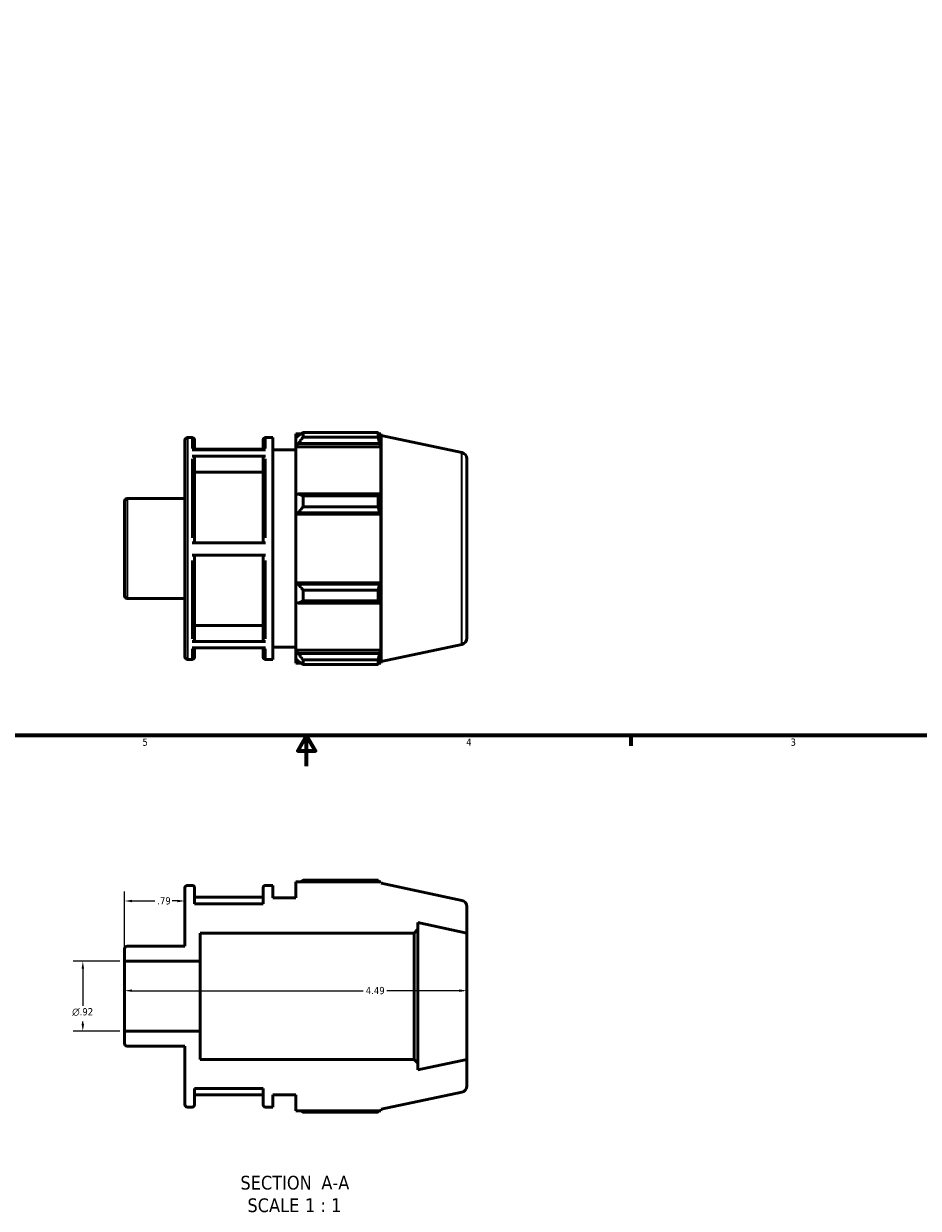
# Model space of a CAD drawing. Header units: inches. Extents: x -2.2 to 37.9, y -5.2 to 26.2.
# Tile 3 of 6: x 13.3 to 25, y -5.2 to 10.3. Entities that reach past the tile are written whole.
import ezdxf

# ---------------------------------------------------------------- set-up
doc = ezdxf.new("R2010")
doc.units = ezdxf.units.IN
doc.header["$MEASUREMENT"] = 0
for name, color, linetype, lineweight in [('Border (ANSI)', 7, 'Continuous', 70), ('Dimension (ANSI)', 7, 'Continuous', 25), ('Symbol (ANSI)', 7, 'Continuous', 25), ('Visible (ANSI)', 7, 'Continuous', 50), ('Visible Narrow (ANSI)', 7, 'Continuous', 35)]:
    doc.layers.add(name, color=color, linetype=linetype, lineweight=lineweight)
doc.styles.add('Label Text (ANSI)', font='tahoma.ttf')
doc.styles.add('Note Text (ANSI)', font='tahoma.ttf')
doc.dimstyles.new('Default (ANSI)', dxfattribs={"dimtxt": 0.094488, "dimasz": 0.098425, "dimexe": 0.125, "dimexo": 0.0625, "dimgap": 0.031496, "dimtad": 0, "dimtih": 1, "dimtoh": 1, "dimrnd": 1e-08, "dimzin": 4, "dimdsep": 46, "dimtxsty": 'Note Text (ANSI)', "dimcen": 0.09, "dimdle": 0.393701, "dimclrd": 256, "dimclre": 256, "dimclrt": 5, "dimadec": 0, "dimazin": 1, "dimtfac": 1, "dimtofl": 0, "dimtmove": 0, "dimatfit": 3, "dimfxl": 1, "dimtolj": 1, "dimtzin": 4, "dimlwd": -1, "dimlwe": -1, "dimarcsym": 0})

# ---------------------------------------------------------------- blocks, each defined once
blk = doc.blocks.new('Borders Default Border')
at = {"layer": 'Border (ANSI)'}
blk.add_line((21.25, 1), (21.25, 0.866), dxfattribs=at)
at = {"layer": 'Border (ANSI)', "flags": 128}
for points in [[(0.5, 1), (0.5, 21), (33.5, 21), (33.5, 1), (0.5, 1)], [(17, 0.6), (17, 1), (16.885, 0.8), (17.115, 0.8), (17, 1)]]:
    blk.add_lwpolyline(points, dxfattribs=at)
at = {"layer": 'Border (ANSI)', "color": 5, "true_color": 0x0000ff, "char_height": 0.0945, "attachment_point": 7, "style": 'Note Text (ANSI)'}
for s, insert in [('5', (14.847, 0.864)), ('4', (19.092, 0.866)), ('3', (23.346, 0.864))]:
    blk.add_mtext(s, dxfattribs=dict(at, insert=insert))
blk = doc.blocks.new('*D7')
at = {"layer": 'Defpoints', "color": 0, "transparency": 16777216}
for p in [(15.402, -1.169), (15.402, -1.38), (14.612, -1.96)]:
    blk.add_point(p, dxfattribs=at)
at = {"layer": 'Dimension (ANSI)', "transparency": 16777216}
for p, q in [((14.612, -1.897), (14.612, -1.044)), ((14.71, -1.169), (15.008, -1.169)), ((15.303, -1.169), (15.235, -1.169))]:
    blk.add_line(p, q, dxfattribs=at)
for points in [[(14.71, -1.153), (14.71, -1.186), (14.612, -1.169)], [(15.303, -1.153), (15.303, -1.186), (15.402, -1.169)]]:
    blk.add_solid(points, dxfattribs=at)
at = {"layer": 'Dimension (ANSI)', "color": 5, "transparency": 16777216, "insert": (15.04, -1.12), "char_height": 0.0945, "attachment_point": 1, "style": 'Note Text (ANSI)'}
blk.add_mtext('\\A1;.79', dxfattribs=at)
blk = doc.blocks.new('*D8')
at = {"layer": 'Defpoints', "color": 0, "transparency": 16777216}
for p in [(14.612, -2.418), (19.102, -2.345), (19.102, -2.418)]:
    blk.add_point(p, dxfattribs=at)
at = {"layer": 'Dimension (ANSI)', "transparency": 16777216}
for p, q in [((14.71, -2.345), (17.743, -2.345)), ((19.003, -2.345), (18.05, -2.345))]:
    blk.add_line(p, q, dxfattribs=at)
for points in [[(14.71, -2.328), (14.71, -2.361), (14.612, -2.345)], [(19.003, -2.328), (19.003, -2.361), (19.102, -2.345)]]:
    blk.add_solid(points, dxfattribs=at)
at = {"layer": 'Dimension (ANSI)', "color": 5, "transparency": 16777216, "insert": (17.775, -2.296), "char_height": 0.0945, "attachment_point": 1, "style": 'Note Text (ANSI)'}
blk.add_mtext('\\A1;4.49', dxfattribs=at)
blk = doc.blocks.new('*D10')
at = {"layer": 'Defpoints', "color": 0, "transparency": 16777216}
for p in [(14.612, -1.96), (14.064, -2.876), (14.612, -2.876)]:
    blk.add_point(p, dxfattribs=at)
at = {"layer": 'Dimension (ANSI)', "transparency": 16777216}
for p, q in [((14.549, -1.96), (13.939, -1.96)), ((14.064, -2.058), (14.064, -2.543)), ((14.064, -2.778), (14.064, -2.748)), ((14.549, -2.876), (13.939, -2.876))]:
    blk.add_line(p, q, dxfattribs=at)
for points in [[(14.048, -2.058), (14.081, -2.058), (14.064, -1.96)], [(14.048, -2.778), (14.081, -2.778), (14.064, -2.876)]]:
    blk.add_solid(points, dxfattribs=at)
at = {"layer": 'Dimension (ANSI)', "color": 5, "transparency": 16777216, "insert": (13.925, -2.574), "char_height": 0.09449, "attachment_point": 1, "style": 'Note Text (ANSI)'}
blk.add_mtext('\\A1;{\\fAIGDT|b0|i0;\\H0.0945;\\ln}\\fTahoma|b0|i0;\\H0.0945;.92', dxfattribs=at)

msp = doc.modelspace()

# ---------------------------------------------------------------- linework, layer by layer
at = {"layer": 'Visible (ANSI)'}
for p, q in [((16.954, 4.971), (16.954, 4.913)), ((16.954, 4.971), (17.936, 4.971)), ((17.936, 4.913), (17.936, 4.971)), ((15.402, 2.031), (15.402, 4.872)), ((15.435, 4.905), (15.497, 4.905)), ((15.53, 4.872), (15.53, 4.745)), ((16.428, 4.745), (16.428, 4.872)), ((16.461, 4.905), (16.556, 4.905)), ((16.556, 1.998), (16.556, 4.905)), ((16.857, 4.954), (16.857, 4.9)), ((16.857, 4.954), (16.926, 4.954)), ((16.889, 4.93), (16.857, 4.9)), ((16.857, 4.798), (16.857, 4.9)), ((16.857, 4.798), (16.889, 4.827)), ((16.889, 4.827), (17.957, 4.827)), ((17.936, 4.913), (16.954, 4.913)), ((17.945, 4.954), (17.973, 4.954)), ((17.973, 4.884), (17.957, 4.93)), ((17.957, 4.827), (17.973, 4.784)), ((17.979, 4.933), (17.973, 4.954)), ((17.973, 4.884), (17.973, 4.954)), ((17.979, 1.97), (17.979, 4.933)), ((19.036, 4.709), (17.979, 4.933)), ((15.497, 4.745), (16.461, 4.745)), ((16.461, 4.664), (15.497, 4.664)), ((16.428, 4.752), (15.53, 4.752)), ((16.556, 4.744), (16.857, 4.744)), ((16.857, 4.784), (16.857, 4.798)), ((16.857, 4.784), (16.857, 4.153)), ((16.857, 4.784), (17.973, 4.784)), ((17.973, 4.145), (17.973, 4.784)), ((15.53, 4.635), (15.53, 3.525)), ((16.428, 3.525), (16.428, 4.635)), ((19.102, 4.628), (19.102, 2.276)), ((16.428, 4.454), (15.53, 4.454)), ((14.612, 2.83), (14.612, 4.073)), ((14.645, 4.106), (15.402, 4.106)), ((16.889, 4.168), (16.857, 4.153)), ((16.857, 3.908), (16.857, 4.153)), ((17.957, 4.168), (16.889, 4.168)), ((16.954, 4.14), (16.954, 3.999)), ((16.954, 4.14), (17.936, 4.14)), ((17.936, 3.999), (17.936, 4.14)), ((17.973, 4.145), (17.957, 4.168)), ((16.857, 3.908), (16.889, 3.918)), ((16.857, 3.903), (16.857, 3.908)), ((16.857, 3.903), (16.857, 3)), ((16.857, 3.903), (17.973, 3.903)), ((16.889, 3.918), (17.957, 3.918)), ((17.936, 3.999), (16.954, 3.999)), ((17.957, 3.918), (17.973, 3.903)), ((17.973, 3), (17.973, 3.903)), ((15.497, 3.525), (16.461, 3.525)), ((16.461, 3.363), (15.497, 3.363)), ((15.53, 3.363), (15.53, 2.26)), ((16.428, 2.26), (16.428, 3.363)), ((16.857, 2.995), (16.857, 3)), ((16.857, 3), (17.973, 3)), ((16.857, 2.751), (16.857, 2.995)), ((16.889, 2.986), (16.857, 2.995)), ((17.957, 2.986), (16.889, 2.986)), ((17.973, 3), (17.957, 2.986)), ((14.645, 2.797), (15.402, 2.797)), ((16.954, 2.905), (16.954, 2.764)), ((16.954, 2.905), (17.936, 2.905)), ((17.936, 2.764), (17.936, 2.905)), ((16.857, 2.751), (16.889, 2.736)), ((16.857, 2.751), (16.857, 2.12)), ((16.889, 2.736), (17.957, 2.736)), ((17.936, 2.764), (16.954, 2.764)), ((17.957, 2.736), (17.973, 2.758)), ((17.973, 2.12), (17.973, 2.758)), ((15.53, 2.441), (16.428, 2.441)), ((15.497, 2.231), (16.461, 2.231)), ((19.036, 2.195), (17.979, 1.97)), ((16.461, 2.151), (15.497, 2.151)), ((15.53, 2.151), (15.53, 2.031)), ((16.428, 2.031), (16.428, 2.151)), ((16.556, 2.16), (16.857, 2.16)), ((16.857, 2.105), (16.857, 2.12)), ((16.857, 2.12), (17.973, 2.12)), ((16.857, 2.004), (16.857, 2.105)), ((16.889, 2.077), (16.857, 2.105)), ((17.957, 2.077), (16.889, 2.077)), ((17.973, 2.12), (17.957, 2.077)), ((17.957, 1.973), (17.973, 2.019)), ((17.973, 1.95), (17.973, 2.019)), ((15.435, 1.998), (15.497, 1.998)), ((16.461, 1.998), (16.556, 1.998)), ((16.857, 2.004), (16.889, 1.973)), ((16.857, 2.004), (16.857, 1.95)), ((16.857, 1.95), (16.926, 1.95)), ((16.954, 1.991), (16.954, 1.932)), ((16.954, 1.991), (17.936, 1.991)), ((17.936, 1.932), (16.954, 1.932)), ((17.936, 1.932), (17.936, 1.991)), ((17.945, 1.95), (17.973, 1.95)), ((17.979, 1.97), (17.973, 1.95)), ((17.973, -0.916), (16.857, -0.916)), ((16.857, -0.916), (16.857, -1.126)), ((17.936, -0.898), (16.954, -0.898)), ((17.979, -0.936), (17.973, -0.916)), ((15.402, -0.997), (15.402, -1.763)), ((15.497, -0.964), (15.435, -0.964)), ((15.53, -1.207), (15.53, -0.997)), ((16.428, -0.997), (16.428, -1.207)), ((16.556, -0.964), (16.461, -0.964)), ((16.556, -1.126), (16.556, -0.964)), ((19.036, -1.161), (17.979, -0.936)), ((16.428, -1.117), (15.53, -1.117)), ((16.428, -1.207), (15.53, -1.207)), ((16.857, -1.126), (16.556, -1.126)), ((19.102, -1.589), (19.102, -1.242)), ((18.411, -1.589), (18.46, -1.539)), ((18.46, -1.539), (18.46, -1.453)), ((18.46, -1.453), (19.102, -1.589)), ((18.46, -3.296), (18.46, -1.539)), ((15.602, -1.96), (15.602, -1.589)), ((15.602, -1.589), (18.411, -1.589)), ((18.411, -1.589), (18.411, -3.247)), ((19.102, -3.247), (19.102, -1.589)), ((14.612, -1.796), (14.612, -1.96)), ((15.402, -1.763), (14.645, -1.763)), ((14.612, -1.96), (15.602, -1.96)), ((14.612, -2.876), (14.612, -1.96)), ((15.602, -2.876), (15.602, -1.96)), ((15.602, -2.876), (14.612, -2.876)), ((14.612, -2.876), (14.612, -3.039)), ((15.602, -3.247), (15.602, -2.876)), ((14.645, -3.072), (15.402, -3.072)), ((15.402, -3.072), (15.402, -3.838)), ((18.411, -3.247), (15.602, -3.247)), ((18.46, -3.296), (18.411, -3.247)), ((19.102, -3.247), (18.46, -3.383)), ((19.102, -3.594), (19.102, -3.247)), ((18.46, -3.383), (18.46, -3.296)), ((15.53, -3.838), (15.53, -3.629)), ((15.53, -3.629), (16.428, -3.629)), ((15.53, -3.712), (16.428, -3.712)), ((16.428, -3.629), (16.428, -3.838)), ((16.556, -3.871), (16.556, -3.71)), ((16.556, -3.71), (16.857, -3.71)), ((16.857, -3.71), (16.857, -3.92)), ((17.979, -3.9), (19.036, -3.675)), ((15.435, -3.871), (15.497, -3.871)), ((16.461, -3.871), (16.556, -3.871)), ((16.857, -3.92), (17.973, -3.92)), ((16.954, -3.937), (17.936, -3.937)), ((17.973, -3.92), (17.979, -3.9))]:
    msp.add_line(p, q, dxfattribs=at)
for centre, radius, start, end in [((15.435, 4.872), 0.0331, 90, 180), ((15.497, 4.872), 0.0331, 0, 90), ((16.461, 4.872), 0.0331, 90, 180), ((19.019, 4.628), 0.0829, 0, 78), ((14.645, 4.073), 0.0331, 90, 180), ((14.645, 2.83), 0.0331, 180, 270), ((19.019, 2.276), 0.0829, 282, 0), ((15.435, 2.031), 0.0331, 180, 270), ((15.497, 2.031), 0.0331, 270, 0), ((16.461, 2.031), 0.0331, 180, 270), ((15.435, -0.997), 0.0331, 90, 180), ((15.497, -0.997), 0.0331, 0, 90), ((16.461, -0.997), 0.0331, 90, 180), ((19.019, -1.242), 0.0829, 0, 78), ((14.645, -1.796), 0.0331, 90, 180), ((14.645, -3.039), 0.0331, 180, 270), ((19.019, -3.594), 0.0829, 282, 0), ((15.435, -3.838), 0.0331, 180, 270), ((15.497, -3.838), 0.0331, 270, 0), ((16.461, -3.838), 0.0331, 180, 270)]:
    msp.add_arc(centre, radius, start, end, dxfattribs=at)
for points, weights in [([(16.954, 4.971), (16.92, 4.95), (16.889, 4.93)], [1.01271692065, 1.00917576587, 1.00482605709]), ([(17.936, 4.971), (17.947, 4.95), (17.957, 4.93)], [1, 1.00088304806, 1.00094910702]), ([(16.889, 4.827), (16.92, 4.869), (16.954, 4.913)], [1.00482605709, 1.00917576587, 1.01271692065]), ([(17.957, 4.827), (17.947, 4.869), (17.936, 4.913)], [1.00094910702, 1.00088304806, 1]), ([(16.954, 4.14), (16.92, 4.154), (16.889, 4.168)], [1.01271692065, 1.00917576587, 1.00482605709]), ([(17.936, 4.14), (17.947, 4.154), (17.957, 4.168)], [1, 1.00088304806, 1.00094910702]), ([(16.889, 3.918), (16.92, 3.957), (16.954, 3.999)], [1.00482605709, 1.00917576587, 1.01271692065]), ([(17.957, 3.918), (17.947, 3.957), (17.936, 3.999)], [1.00094910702, 1.00088304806, 1]), ([(16.954, 2.905), (16.92, 2.946), (16.889, 2.986)], [1.01271692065, 1.00917576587, 1.00482605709]), ([(17.936, 2.905), (17.947, 2.946), (17.957, 2.986)], [1, 1.00088304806, 1.00094910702]), ([(16.889, 2.736), (16.92, 2.75), (16.954, 2.764)], [1.00482605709, 1.00917576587, 1.01271692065]), ([(17.957, 2.736), (17.947, 2.75), (17.936, 2.764)], [1.00094910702, 1.00088304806, 1]), ([(16.954, 1.991), (16.92, 2.034), (16.889, 2.077)], [1.01271692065, 1.00917576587, 1.00482605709]), ([(17.936, 1.991), (17.947, 2.034), (17.957, 2.077)], [1, 1.00088304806, 1.00094910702]), ([(16.889, 1.973), (16.92, 1.953), (16.954, 1.932)], [1.00482605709, 1.00917576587, 1.01271692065]), ([(17.957, 1.973), (17.947, 1.953), (17.936, 1.932)], [1.00094910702, 1.00088304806, 1]), ([(16.926, -0.916), (16.939, -0.907), (16.954, -0.898)], [1.00954633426, 1.01120529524, 1.01271692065]), ([(17.945, -0.916), (17.941, -0.907), (17.936, -0.898)], [1.00060388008, 1.00037600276, 1]), ([(16.954, -3.937), (16.939, -3.929), (16.926, -3.92)], [1.01271692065, 1.01120529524, 1.00954633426]), ([(17.936, -3.937), (17.941, -3.929), (17.945, -3.92)], [1, 1.00037600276, 1.00060388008])]:
    msp.add_rational_spline(points, weights, degree=2, dxfattribs=at)
for points, knots in [([(15.497, 4.664), (15.501, 4.664), (15.506, 4.663), (15.513, 4.66), (15.518, 4.658), (15.523, 4.653), (15.526, 4.65), (15.529, 4.643), (15.53, 4.639), (15.53, 4.635)], [0, 0, 0, 0, 0.0311556, 0.0311556, 0.0623406, 0.0623406, 0.0935623, 0.0935623, 0.1248157, 0.1248157, 0.1248157, 0.1248157]), ([(16.428, 4.635), (16.428, 4.639), (16.429, 4.643), (16.432, 4.65), (16.435, 4.653), (16.441, 4.658), (16.445, 4.66), (16.452, 4.663), (16.457, 4.664), (16.461, 4.664)], [0.3744568, 0.3744568, 0.3744568, 0.3744568, 0.4057102, 0.4057102, 0.4369318, 0.4369318, 0.4681169, 0.4681169, 0.4992725, 0.4992725, 0.4992725, 0.4992725]), ([(15.53, 2.26), (15.53, 2.256), (15.529, 2.252), (15.526, 2.246), (15.523, 2.242), (15.518, 2.237), (15.513, 2.235), (15.506, 2.232), (15.501, 2.231), (15.497, 2.231)], [0.3743415, 0.3743415, 0.3743415, 0.3743415, 0.4055699, 0.4055699, 0.4367766, 0.4367766, 0.4679583, 0.4679583, 0.4991197, 0.4991197, 0.4991197, 0.4991197]), ([(16.461, 2.231), (16.457, 2.231), (16.452, 2.232), (16.445, 2.235), (16.441, 2.237), (16.435, 2.242), (16.432, 2.246), (16.429, 2.252), (16.428, 2.256), (16.428, 2.26)], [0, 0, 0, 0, 0.0311615, 0.0311615, 0.0623431, 0.0623431, 0.0935498, 0.0935498, 0.1247783, 0.1247783, 0.1247783, 0.1247783])]:
    msp.add_open_spline(points, degree=3, knots=knots, dxfattribs=at)
at = {"layer": 'Visible Narrow (ANSI)'}
for p, q in [((15.435, 4.887), (15.435, 2.016)), ((15.497, 4.761), (15.497, 4.905)), ((16.461, 4.905), (16.461, 4.761)), ((19.036, 2.21), (19.036, 4.693)), ((15.497, 3.593), (15.497, 4.625)), ((16.461, 4.625), (16.461, 3.593)), ((14.645, 4.098), (14.645, 2.805)), ((15.497, 2.269), (15.497, 3.296)), ((16.461, 3.296), (16.461, 2.269)), ((15.497, 1.999), (15.497, 2.136)), ((16.461, 2.136), (16.461, 1.999))]:
    msp.add_line(p, q, dxfattribs=at)

# ---------------------------------------------------------------- block references
msp.add_blockref('Borders Default Border', (0, 0))

# ---------------------------------------------------------------- texts
at = {"layer": 'Symbol (ANSI)', "char_height": 0.18, "attachment_point": 7, "style": 'Label Text (ANSI)'}
for s, insert in [('SECTION', (16.131, -4.955)), (' A-A', (17.125, -4.951)), ('SCALE', (16.223, -5.251)), (' 1 : 1', (16.911, -5.247))]:
    msp.add_mtext(s, dxfattribs=dict(at, insert=insert))

# ---------------------------------------------------------------- dimensions: what is measured, and where the dimension line sits
at = {"layer": 'Dimension (ANSI)'}
for base, p1, p2, override, picture, middle in [((15.402, -1.169), (14.612, -1.96), (15.402, -1.38), {"dimgap": 0.031496, "dimtih": 0, "dimtoh": 0, "dimdec": 2, "dimse2": 1, "dimtol": 0, "dimlim": 0, "dimtp": 0, "dimtm": 0, "dimtdec": 2, "dimatfit": 1}, '*D7', (15.122, -1.169)), ((19.102, -2.345), (14.612, -2.418), (19.102, -2.418), {"dimgap": 0.031496, "dimtih": 0, "dimtoh": 0, "dimdec": 2, "dimse1": 1, "dimse2": 1, "dimtol": 0, "dimlim": 0, "dimtp": 0, "dimtm": 0, "dimtdec": 2, "dimatfit": 1}, '*D8', (17.897, -2.345))]:
    dim = msp.add_linear_dim(base=base, p1=p1, p2=p2, angle=180, dimstyle='Default (ANSI)', override=override, dxfattribs=at)
    dim.commit()
    dim.dimension.update_dxf_attribs({"geometry": picture, "text_midpoint": middle, "dimtype": 160})
dim = msp.add_linear_dim(base=(14.064, -2.876), p1=(14.612, -1.96), p2=(14.612, -2.876), angle=90, text='{\\fAIGDT|b0|i0;\\H0.0945;\\ln}\\fTahoma|b0|i0;\\H0.0945;<>', dimstyle='Default (ANSI)', override={"dimgap": 0.031496, "dimdec": 2, "dimtol": 0, "dimlim": 0, "dimtp": 0, "dimtm": 0, "dimtdec": 2, "dimatfit": 1}, dxfattribs=at)
dim.commit()
dim.dimension.update_dxf_attribs({"geometry": '*D10', "text_midpoint": (14.064, -2.645), "dimtype": 160})

doc.saveas('drawing.dxf')
